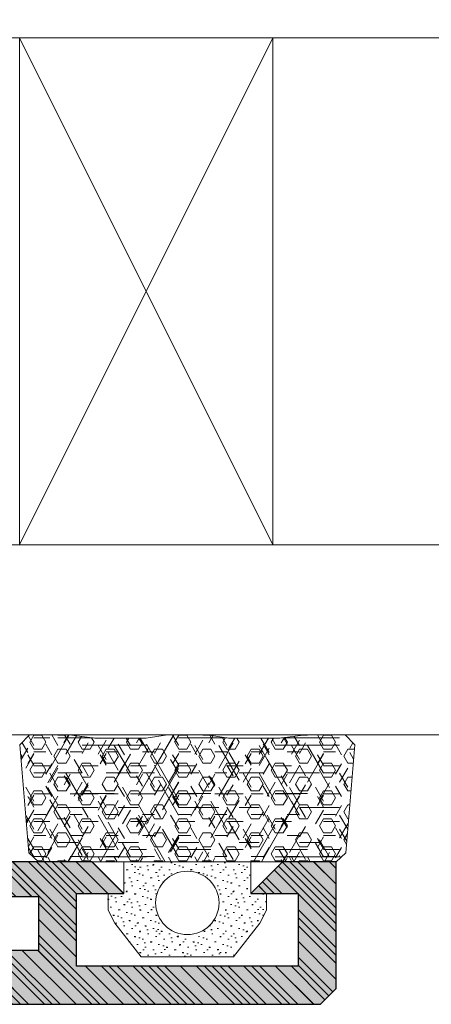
# Model space of a CAD drawing. Header units: inches. Extents: x 34737 to 291769, y 4926 to 74566.
# Tile 113 of 256: x 253228 to 253238, y 31089 to 31112. Entities that reach past the tile are written whole.
import ezdxf

# ---------------------------------------------------------------- set-up
doc = ezdxf.new("R2010")
doc.units = ezdxf.units.IN
doc.header["$LTSCALE"] = 300
for name, color, linetype, lineweight in [('_MB_inne_0.15', 251, 'Continuous', 15), ('_MB_kreskowanie_profile_0.09', 7, 'Continuous', 9), ('_MB_kreskowanie_profile_0.09 @ 1', 7, 'Continuous', 9), ('_MB_kreskowanie_profile_0.09 @ 1.5', 7, 'Continuous', 9), ('_MB_kreskowanie_profile_0.09 @ 10', 7, 'Continuous', 9), ('_MB_kreskowanie_profile_0.09 @ 100', 7, 'Continuous', 9), ('_MB_kreskowanie_profile_0.09 @ 2', 7, 'Continuous', 9), ('_MB_kreskowanie_profile_0.09 @ 2.5', 7, 'Continuous', 9), ('_MB_kreskowanie_profile_0.09 @ 20', 7, 'Continuous', 9), ('_MB_kreskowanie_profile_0.09 @ 25', 7, 'Continuous', 9), ('_MB_kreskowanie_profile_0.09 @ 4', 7, 'Continuous', 9), ('_MB_kreskowanie_profile_0.09 @ 5', 7, 'Continuous', 9), ('_MB_kreskowanie_profile_0.09 @ 50', 7, 'Continuous', 9), ('_MB_kreskowanie_profile_0.09 @ 8', 7, 'Continuous', 9), ('_MB_kreskowanie_uszczelki_0.09', 252, 'Continuous', 9), ('_MB_kreskowanie_uszczelki_0.09 @ 1', 252, 'Continuous', 9), ('_MB_kreskowanie_uszczelki_0.09 @ 1.5', 252, 'Continuous', 9), ('_MB_kreskowanie_uszczelki_0.09 @ 10', 252, 'Continuous', 9), ('_MB_kreskowanie_uszczelki_0.09 @ 100', 252, 'Continuous', 9), ('_MB_kreskowanie_uszczelki_0.09 @ 2', 252, 'Continuous', 9), ('_MB_kreskowanie_uszczelki_0.09 @ 2.5', 252, 'Continuous', 9), ('_MB_kreskowanie_uszczelki_0.09 @ 20', 252, 'Continuous', 9), ('_MB_kreskowanie_uszczelki_0.09 @ 25', 252, 'Continuous', 9), ('_MB_kreskowanie_uszczelki_0.09 @ 4', 252, 'Continuous', 9), ('_MB_kreskowanie_uszczelki_0.09 @ 5', 252, 'Continuous', 9), ('_MB_kreskowanie_uszczelki_0.09 @ 50', 252, 'Continuous', 9), ('_MB_kreskowanie_uszczelki_0.09 @ 8', 252, 'Continuous', 9), ('_MB_profile_0.25', 7, 'Continuous', 25), ('_MB_solid', 7, 'Continuous', 0), ('_MB_szklo_0.15', 142, 'Continuous', 15), ('_MB_uszczelki_0.15', 140, 'Continuous', 15)]:
    doc.layers.add(name, color=color, linetype=linetype, lineweight=lineweight)

# ---------------------------------------------------------------- blocks, each defined once
blk = doc.blocks.new('*U2315')
at = {"layer": '_MB_kreskowanie_profile_0.09 @ 1'}
h = blk.add_hatch(dxfattribs=at)
h.set_pattern_fill('JIS_WOOD', color=256, scale=0.5)
h.paths.add_polyline_path([(-1.982, 0), (-2.232, 0.433), (-1.207, 2.207), (-1.373, 2.884), (-3.525, 3.797), (-3.9, 3.493), (-3.9, -1.4), (-3.4, -1.799), (-3.4, -9.3), (-4.9, -9.3), (-4.9, -10.4), (-3.4, -10.4), (-3.4, -10.7), (-3.84, -11.1), (-3.9, -11.2), (-3.9, -11.3), (-3.84, -11.4), (-3.4, -11.8), (-3.4, -12.1), (-21.5, -12.1), (-21.5, -10.4), (-20.5, -10.4), (-20.5, -9.3), (-23.2, -9.3), (-24.2, -10.3), (-22.7, -10.3), (-22.7, -12.6), (-29.7, -12.6), (-29.7, -10.3), (-28.2, -10.3), (-29.2, -9.3), (-30.9, -9.3), (-30.9, -13.3), (-30.4, -13.8), (2.35, -13.8), (2.6, -13.55), (2.6, -13.029), (2.372, -12.78), (1.328, -12.689), (1.1, -12.44), (1.1, -9.1), (1.6, -8.6), (9.85, -8.6), (10.1, -8.35), (10.1, -7.829), (9.872, -7.58), (8.828, -7.489), (8.6, -7.24), (8.6, -4.499), (8.4, -4.299), (8.6, -4.099), (8.6, -1.703), (8.828, -1.454), (10.372, -1.319), (10.6, -1.07), (10.6, -0.549), (10.372, -0.3), (9.6, -0.004), (9.6, 3.493), (9.225, 3.797), (7.073, 2.884), (6.907, 2.207), (7.932, 0.433), (7.682, 0), (3.718, 0), (3.468, 0.433), (4.412, 2.066), (4.161, 2.5), (1.539, 2.5), (1.288, 2.066), (2.232, 0.433), (1.982, 0)])
h.paths.add_polyline_path([(7.2, -1.6), (7.2, -7.3), (1, -7.3), (-0.2, -8.5), (-0.2, -11.7), (-0.7, -12.2), (-1.8, -12.2), (-2.1, -11.9), (-2.1, -1.6)], flags=16)
at = {"layer": '_MB_kreskowanie_profile_0.09 @ 1.5'}
h = blk.add_hatch(dxfattribs=at)
h.set_pattern_fill('JIS_WOOD', color=256, scale=0.5)
h.set_pattern_definition([(45, (0, 0), (-0.375, 0.375), [])])
h.paths.add_polyline_path([(-1.982, 0), (-2.232, 0.433), (-1.207, 2.207), (-1.373, 2.884), (-3.525, 3.797), (-3.9, 3.493), (-3.9, -1.4), (-3.4, -1.799), (-3.4, -9.3), (-4.9, -9.3), (-4.9, -10.4), (-3.4, -10.4), (-3.4, -10.7), (-3.84, -11.1), (-3.9, -11.2), (-3.9, -11.3), (-3.84, -11.4), (-3.4, -11.8), (-3.4, -12.1), (-21.5, -12.1), (-21.5, -10.4), (-20.5, -10.4), (-20.5, -9.3), (-23.2, -9.3), (-24.2, -10.3), (-22.7, -10.3), (-22.7, -12.6), (-29.7, -12.6), (-29.7, -10.3), (-28.2, -10.3), (-29.2, -9.3), (-30.9, -9.3), (-30.9, -13.3), (-30.4, -13.8), (2.35, -13.8), (2.6, -13.55), (2.6, -13.029), (2.372, -12.78), (1.328, -12.689), (1.1, -12.44), (1.1, -9.1), (1.6, -8.6), (9.85, -8.6), (10.1, -8.35), (10.1, -7.829), (9.872, -7.58), (8.828, -7.489), (8.6, -7.24), (8.6, -4.499), (8.4, -4.299), (8.6, -4.099), (8.6, -1.703), (8.828, -1.454), (10.372, -1.319), (10.6, -1.07), (10.6, -0.549), (10.372, -0.3), (9.6, -0.004), (9.6, 3.493), (9.225, 3.797), (7.073, 2.884), (6.907, 2.207), (7.932, 0.433), (7.682, 0), (3.718, 0), (3.468, 0.433), (4.412, 2.066), (4.161, 2.5), (1.539, 2.5), (1.288, 2.066), (2.232, 0.433), (1.982, 0)])
h.paths.add_polyline_path([(7.2, -1.6), (7.2, -7.3), (1, -7.3), (-0.2, -8.5), (-0.2, -11.7), (-0.7, -12.2), (-1.8, -12.2), (-2.1, -11.9), (-2.1, -1.6)], flags=16)
at = {"layer": '_MB_kreskowanie_profile_0.09 @ 10'}
h = blk.add_hatch(dxfattribs=at)
h.set_pattern_fill('JIS_WOOD', color=256, scale=0.5)
h.set_pattern_definition([(45, (0, 0), (-2.5, 2.5), [])])
h.paths.add_polyline_path([(-1.982, 0), (-2.232, 0.433), (-1.207, 2.207), (-1.373, 2.884), (-3.525, 3.797), (-3.9, 3.493), (-3.9, -1.4), (-3.4, -1.799), (-3.4, -9.3), (-4.9, -9.3), (-4.9, -10.4), (-3.4, -10.4), (-3.4, -10.7), (-3.84, -11.1), (-3.9, -11.2), (-3.9, -11.3), (-3.84, -11.4), (-3.4, -11.8), (-3.4, -12.1), (-21.5, -12.1), (-21.5, -10.4), (-20.5, -10.4), (-20.5, -9.3), (-23.2, -9.3), (-24.2, -10.3), (-22.7, -10.3), (-22.7, -12.6), (-29.7, -12.6), (-29.7, -10.3), (-28.2, -10.3), (-29.2, -9.3), (-30.9, -9.3), (-30.9, -13.3), (-30.4, -13.8), (2.35, -13.8), (2.6, -13.55), (2.6, -13.029), (2.372, -12.78), (1.328, -12.689), (1.1, -12.44), (1.1, -9.1), (1.6, -8.6), (9.85, -8.6), (10.1, -8.35), (10.1, -7.829), (9.872, -7.58), (8.828, -7.489), (8.6, -7.24), (8.6, -4.499), (8.4, -4.299), (8.6, -4.099), (8.6, -1.703), (8.828, -1.454), (10.372, -1.319), (10.6, -1.07), (10.6, -0.549), (10.372, -0.3), (9.6, -0.004), (9.6, 3.493), (9.225, 3.797), (7.073, 2.884), (6.907, 2.207), (7.932, 0.433), (7.682, 0), (3.718, 0), (3.468, 0.433), (4.412, 2.066), (4.161, 2.5), (1.539, 2.5), (1.288, 2.066), (2.232, 0.433), (1.982, 0)])
h.paths.add_polyline_path([(7.2, -1.6), (7.2, -7.3), (1, -7.3), (-0.2, -8.5), (-0.2, -11.7), (-0.7, -12.2), (-1.8, -12.2), (-2.1, -11.9), (-2.1, -1.6)], flags=16)
at = {"layer": '_MB_kreskowanie_profile_0.09 @ 100'}
h = blk.add_hatch(dxfattribs=at)
h.set_pattern_fill('JIS_WOOD', color=256, scale=0.5)
h.set_pattern_definition([(45, (0, 0), (-25, 25), [])])
h.paths.add_polyline_path([(-1.982, 0), (-2.232, 0.433), (-1.207, 2.207), (-1.373, 2.884), (-3.525, 3.797), (-3.9, 3.493), (-3.9, -1.4), (-3.4, -1.799), (-3.4, -9.3), (-4.9, -9.3), (-4.9, -10.4), (-3.4, -10.4), (-3.4, -10.7), (-3.84, -11.1), (-3.9, -11.2), (-3.9, -11.3), (-3.84, -11.4), (-3.4, -11.8), (-3.4, -12.1), (-21.5, -12.1), (-21.5, -10.4), (-20.5, -10.4), (-20.5, -9.3), (-23.2, -9.3), (-24.2, -10.3), (-22.7, -10.3), (-22.7, -12.6), (-29.7, -12.6), (-29.7, -10.3), (-28.2, -10.3), (-29.2, -9.3), (-30.9, -9.3), (-30.9, -13.3), (-30.4, -13.8), (2.35, -13.8), (2.6, -13.55), (2.6, -13.029), (2.372, -12.78), (1.328, -12.689), (1.1, -12.44), (1.1, -9.1), (1.6, -8.6), (9.85, -8.6), (10.1, -8.35), (10.1, -7.829), (9.872, -7.58), (8.828, -7.489), (8.6, -7.24), (8.6, -4.499), (8.4, -4.299), (8.6, -4.099), (8.6, -1.703), (8.828, -1.454), (10.372, -1.319), (10.6, -1.07), (10.6, -0.549), (10.372, -0.3), (9.6, -0.004), (9.6, 3.493), (9.225, 3.797), (7.073, 2.884), (6.907, 2.207), (7.932, 0.433), (7.682, 0), (3.718, 0), (3.468, 0.433), (4.412, 2.066), (4.161, 2.5), (1.539, 2.5), (1.288, 2.066), (2.232, 0.433), (1.982, 0)])
h.paths.add_polyline_path([(7.2, -1.6), (7.2, -7.3), (1, -7.3), (-0.2, -8.5), (-0.2, -11.7), (-0.7, -12.2), (-1.8, -12.2), (-2.1, -11.9), (-2.1, -1.6)], flags=16)
at = {"layer": '_MB_kreskowanie_profile_0.09 @ 2'}
h = blk.add_hatch(dxfattribs=at)
h.set_pattern_fill('JIS_WOOD', color=256, scale=0.5)
h.set_pattern_definition([(45, (0, 0), (-0.5, 0.5), [])])
h.paths.add_polyline_path([(-1.982, 0), (-2.232, 0.433), (-1.207, 2.207), (-1.373, 2.884), (-3.525, 3.797), (-3.9, 3.493), (-3.9, -1.4), (-3.4, -1.799), (-3.4, -9.3), (-4.9, -9.3), (-4.9, -10.4), (-3.4, -10.4), (-3.4, -10.7), (-3.84, -11.1), (-3.9, -11.2), (-3.9, -11.3), (-3.84, -11.4), (-3.4, -11.8), (-3.4, -12.1), (-21.5, -12.1), (-21.5, -10.4), (-20.5, -10.4), (-20.5, -9.3), (-23.2, -9.3), (-24.2, -10.3), (-22.7, -10.3), (-22.7, -12.6), (-29.7, -12.6), (-29.7, -10.3), (-28.2, -10.3), (-29.2, -9.3), (-30.9, -9.3), (-30.9, -13.3), (-30.4, -13.8), (2.35, -13.8), (2.6, -13.55), (2.6, -13.029), (2.372, -12.78), (1.328, -12.689), (1.1, -12.44), (1.1, -9.1), (1.6, -8.6), (9.85, -8.6), (10.1, -8.35), (10.1, -7.829), (9.872, -7.58), (8.828, -7.489), (8.6, -7.24), (8.6, -4.499), (8.4, -4.299), (8.6, -4.099), (8.6, -1.703), (8.828, -1.454), (10.372, -1.319), (10.6, -1.07), (10.6, -0.549), (10.372, -0.3), (9.6, -0.004), (9.6, 3.493), (9.225, 3.797), (7.073, 2.884), (6.907, 2.207), (7.932, 0.433), (7.682, 0), (3.718, 0), (3.468, 0.433), (4.412, 2.066), (4.161, 2.5), (1.539, 2.5), (1.288, 2.066), (2.232, 0.433), (1.982, 0)])
h.paths.add_polyline_path([(7.2, -1.6), (7.2, -7.3), (1, -7.3), (-0.2, -8.5), (-0.2, -11.7), (-0.7, -12.2), (-1.8, -12.2), (-2.1, -11.9), (-2.1, -1.6)], flags=16)
at = {"layer": '_MB_kreskowanie_profile_0.09 @ 2.5'}
h = blk.add_hatch(dxfattribs=at)
h.set_pattern_fill('JIS_WOOD', color=256, scale=0.5)
h.set_pattern_definition([(45, (0, 0), (-0.625, 0.625), [])])
h.paths.add_polyline_path([(-1.982, 0), (-2.232, 0.433), (-1.207, 2.207), (-1.373, 2.884), (-3.525, 3.797), (-3.9, 3.493), (-3.9, -1.4), (-3.4, -1.799), (-3.4, -9.3), (-4.9, -9.3), (-4.9, -10.4), (-3.4, -10.4), (-3.4, -10.7), (-3.84, -11.1), (-3.9, -11.2), (-3.9, -11.3), (-3.84, -11.4), (-3.4, -11.8), (-3.4, -12.1), (-21.5, -12.1), (-21.5, -10.4), (-20.5, -10.4), (-20.5, -9.3), (-23.2, -9.3), (-24.2, -10.3), (-22.7, -10.3), (-22.7, -12.6), (-29.7, -12.6), (-29.7, -10.3), (-28.2, -10.3), (-29.2, -9.3), (-30.9, -9.3), (-30.9, -13.3), (-30.4, -13.8), (2.35, -13.8), (2.6, -13.55), (2.6, -13.029), (2.372, -12.78), (1.328, -12.689), (1.1, -12.44), (1.1, -9.1), (1.6, -8.6), (9.85, -8.6), (10.1, -8.35), (10.1, -7.829), (9.872, -7.58), (8.828, -7.489), (8.6, -7.24), (8.6, -4.499), (8.4, -4.299), (8.6, -4.099), (8.6, -1.703), (8.828, -1.454), (10.372, -1.319), (10.6, -1.07), (10.6, -0.549), (10.372, -0.3), (9.6, -0.004), (9.6, 3.493), (9.225, 3.797), (7.073, 2.884), (6.907, 2.207), (7.932, 0.433), (7.682, 0), (3.718, 0), (3.468, 0.433), (4.412, 2.066), (4.161, 2.5), (1.539, 2.5), (1.288, 2.066), (2.232, 0.433), (1.982, 0)])
h.paths.add_polyline_path([(7.2, -1.6), (7.2, -7.3), (1, -7.3), (-0.2, -8.5), (-0.2, -11.7), (-0.7, -12.2), (-1.8, -12.2), (-2.1, -11.9), (-2.1, -1.6)], flags=16)
at = {"layer": '_MB_kreskowanie_profile_0.09 @ 20'}
h = blk.add_hatch(dxfattribs=at)
h.set_pattern_fill('JIS_WOOD', color=256, scale=0.5)
h.set_pattern_definition([(45, (0, 0), (-5, 5), [])])
h.paths.add_polyline_path([(-1.982, 0), (-2.232, 0.433), (-1.207, 2.207), (-1.373, 2.884), (-3.525, 3.797), (-3.9, 3.493), (-3.9, -1.4), (-3.4, -1.799), (-3.4, -9.3), (-4.9, -9.3), (-4.9, -10.4), (-3.4, -10.4), (-3.4, -10.7), (-3.84, -11.1), (-3.9, -11.2), (-3.9, -11.3), (-3.84, -11.4), (-3.4, -11.8), (-3.4, -12.1), (-21.5, -12.1), (-21.5, -10.4), (-20.5, -10.4), (-20.5, -9.3), (-23.2, -9.3), (-24.2, -10.3), (-22.7, -10.3), (-22.7, -12.6), (-29.7, -12.6), (-29.7, -10.3), (-28.2, -10.3), (-29.2, -9.3), (-30.9, -9.3), (-30.9, -13.3), (-30.4, -13.8), (2.35, -13.8), (2.6, -13.55), (2.6, -13.029), (2.372, -12.78), (1.328, -12.689), (1.1, -12.44), (1.1, -9.1), (1.6, -8.6), (9.85, -8.6), (10.1, -8.35), (10.1, -7.829), (9.872, -7.58), (8.828, -7.489), (8.6, -7.24), (8.6, -4.499), (8.4, -4.299), (8.6, -4.099), (8.6, -1.703), (8.828, -1.454), (10.372, -1.319), (10.6, -1.07), (10.6, -0.549), (10.372, -0.3), (9.6, -0.004), (9.6, 3.493), (9.225, 3.797), (7.073, 2.884), (6.907, 2.207), (7.932, 0.433), (7.682, 0), (3.718, 0), (3.468, 0.433), (4.412, 2.066), (4.161, 2.5), (1.539, 2.5), (1.288, 2.066), (2.232, 0.433), (1.982, 0)])
h.paths.add_polyline_path([(7.2, -1.6), (7.2, -7.3), (1, -7.3), (-0.2, -8.5), (-0.2, -11.7), (-0.7, -12.2), (-1.8, -12.2), (-2.1, -11.9), (-2.1, -1.6)], flags=16)
at = {"layer": '_MB_kreskowanie_profile_0.09 @ 25'}
h = blk.add_hatch(dxfattribs=at)
h.set_pattern_fill('JIS_WOOD', color=256, scale=0.5)
h.set_pattern_definition([(45, (0, 0), (-6.25, 6.25), [])])
h.paths.add_polyline_path([(-1.982, 0), (-2.232, 0.433), (-1.207, 2.207), (-1.373, 2.884), (-3.525, 3.797), (-3.9, 3.493), (-3.9, -1.4), (-3.4, -1.799), (-3.4, -9.3), (-4.9, -9.3), (-4.9, -10.4), (-3.4, -10.4), (-3.4, -10.7), (-3.84, -11.1), (-3.9, -11.2), (-3.9, -11.3), (-3.84, -11.4), (-3.4, -11.8), (-3.4, -12.1), (-21.5, -12.1), (-21.5, -10.4), (-20.5, -10.4), (-20.5, -9.3), (-23.2, -9.3), (-24.2, -10.3), (-22.7, -10.3), (-22.7, -12.6), (-29.7, -12.6), (-29.7, -10.3), (-28.2, -10.3), (-29.2, -9.3), (-30.9, -9.3), (-30.9, -13.3), (-30.4, -13.8), (2.35, -13.8), (2.6, -13.55), (2.6, -13.029), (2.372, -12.78), (1.328, -12.689), (1.1, -12.44), (1.1, -9.1), (1.6, -8.6), (9.85, -8.6), (10.1, -8.35), (10.1, -7.829), (9.872, -7.58), (8.828, -7.489), (8.6, -7.24), (8.6, -4.499), (8.4, -4.299), (8.6, -4.099), (8.6, -1.703), (8.828, -1.454), (10.372, -1.319), (10.6, -1.07), (10.6, -0.549), (10.372, -0.3), (9.6, -0.004), (9.6, 3.493), (9.225, 3.797), (7.073, 2.884), (6.907, 2.207), (7.932, 0.433), (7.682, 0), (3.718, 0), (3.468, 0.433), (4.412, 2.066), (4.161, 2.5), (1.539, 2.5), (1.288, 2.066), (2.232, 0.433), (1.982, 0)])
h.paths.add_polyline_path([(7.2, -1.6), (7.2, -7.3), (1, -7.3), (-0.2, -8.5), (-0.2, -11.7), (-0.7, -12.2), (-1.8, -12.2), (-2.1, -11.9), (-2.1, -1.6)], flags=16)
at = {"layer": '_MB_kreskowanie_profile_0.09 @ 4'}
h = blk.add_hatch(dxfattribs=at)
h.set_pattern_fill('JIS_WOOD', color=256, scale=0.5)
h.set_pattern_definition([(45, (0, 0), (-1, 1), [])])
h.paths.add_polyline_path([(-1.982, 0), (-2.232, 0.433), (-1.207, 2.207), (-1.373, 2.884), (-3.525, 3.797), (-3.9, 3.493), (-3.9, -1.4), (-3.4, -1.799), (-3.4, -9.3), (-4.9, -9.3), (-4.9, -10.4), (-3.4, -10.4), (-3.4, -10.7), (-3.84, -11.1), (-3.9, -11.2), (-3.9, -11.3), (-3.84, -11.4), (-3.4, -11.8), (-3.4, -12.1), (-21.5, -12.1), (-21.5, -10.4), (-20.5, -10.4), (-20.5, -9.3), (-23.2, -9.3), (-24.2, -10.3), (-22.7, -10.3), (-22.7, -12.6), (-29.7, -12.6), (-29.7, -10.3), (-28.2, -10.3), (-29.2, -9.3), (-30.9, -9.3), (-30.9, -13.3), (-30.4, -13.8), (2.35, -13.8), (2.6, -13.55), (2.6, -13.029), (2.372, -12.78), (1.328, -12.689), (1.1, -12.44), (1.1, -9.1), (1.6, -8.6), (9.85, -8.6), (10.1, -8.35), (10.1, -7.829), (9.872, -7.58), (8.828, -7.489), (8.6, -7.24), (8.6, -4.499), (8.4, -4.299), (8.6, -4.099), (8.6, -1.703), (8.828, -1.454), (10.372, -1.319), (10.6, -1.07), (10.6, -0.549), (10.372, -0.3), (9.6, -0.004), (9.6, 3.493), (9.225, 3.797), (7.073, 2.884), (6.907, 2.207), (7.932, 0.433), (7.682, 0), (3.718, 0), (3.468, 0.433), (4.412, 2.066), (4.161, 2.5), (1.539, 2.5), (1.288, 2.066), (2.232, 0.433), (1.982, 0)])
h.paths.add_polyline_path([(7.2, -1.6), (7.2, -7.3), (1, -7.3), (-0.2, -8.5), (-0.2, -11.7), (-0.7, -12.2), (-1.8, -12.2), (-2.1, -11.9), (-2.1, -1.6)], flags=16)
at = {"layer": '_MB_kreskowanie_profile_0.09 @ 5'}
h = blk.add_hatch(dxfattribs=at)
h.set_pattern_fill('JIS_WOOD', color=256, scale=0.5)
h.set_pattern_definition([(45, (0, 0), (-1.25, 1.25), [])])
h.paths.add_polyline_path([(-1.982, 0), (-2.232, 0.433), (-1.207, 2.207), (-1.373, 2.884), (-3.525, 3.797), (-3.9, 3.493), (-3.9, -1.4), (-3.4, -1.799), (-3.4, -9.3), (-4.9, -9.3), (-4.9, -10.4), (-3.4, -10.4), (-3.4, -10.7), (-3.84, -11.1), (-3.9, -11.2), (-3.9, -11.3), (-3.84, -11.4), (-3.4, -11.8), (-3.4, -12.1), (-21.5, -12.1), (-21.5, -10.4), (-20.5, -10.4), (-20.5, -9.3), (-23.2, -9.3), (-24.2, -10.3), (-22.7, -10.3), (-22.7, -12.6), (-29.7, -12.6), (-29.7, -10.3), (-28.2, -10.3), (-29.2, -9.3), (-30.9, -9.3), (-30.9, -13.3), (-30.4, -13.8), (2.35, -13.8), (2.6, -13.55), (2.6, -13.029), (2.372, -12.78), (1.328, -12.689), (1.1, -12.44), (1.1, -9.1), (1.6, -8.6), (9.85, -8.6), (10.1, -8.35), (10.1, -7.829), (9.872, -7.58), (8.828, -7.489), (8.6, -7.24), (8.6, -4.499), (8.4, -4.299), (8.6, -4.099), (8.6, -1.703), (8.828, -1.454), (10.372, -1.319), (10.6, -1.07), (10.6, -0.549), (10.372, -0.3), (9.6, -0.004), (9.6, 3.493), (9.225, 3.797), (7.073, 2.884), (6.907, 2.207), (7.932, 0.433), (7.682, 0), (3.718, 0), (3.468, 0.433), (4.412, 2.066), (4.161, 2.5), (1.539, 2.5), (1.288, 2.066), (2.232, 0.433), (1.982, 0)])
h.paths.add_polyline_path([(7.2, -1.6), (7.2, -7.3), (1, -7.3), (-0.2, -8.5), (-0.2, -11.7), (-0.7, -12.2), (-1.8, -12.2), (-2.1, -11.9), (-2.1, -1.6)], flags=16)
at = {"layer": '_MB_kreskowanie_profile_0.09 @ 50'}
h = blk.add_hatch(dxfattribs=at)
h.set_pattern_fill('JIS_WOOD', color=256, scale=0.5)
h.set_pattern_definition([(45, (0, 0), (-12.5, 12.5), [])])
h.paths.add_polyline_path([(-1.982, 0), (-2.232, 0.433), (-1.207, 2.207), (-1.373, 2.884), (-3.525, 3.797), (-3.9, 3.493), (-3.9, -1.4), (-3.4, -1.799), (-3.4, -9.3), (-4.9, -9.3), (-4.9, -10.4), (-3.4, -10.4), (-3.4, -10.7), (-3.84, -11.1), (-3.9, -11.2), (-3.9, -11.3), (-3.84, -11.4), (-3.4, -11.8), (-3.4, -12.1), (-21.5, -12.1), (-21.5, -10.4), (-20.5, -10.4), (-20.5, -9.3), (-23.2, -9.3), (-24.2, -10.3), (-22.7, -10.3), (-22.7, -12.6), (-29.7, -12.6), (-29.7, -10.3), (-28.2, -10.3), (-29.2, -9.3), (-30.9, -9.3), (-30.9, -13.3), (-30.4, -13.8), (2.35, -13.8), (2.6, -13.55), (2.6, -13.029), (2.372, -12.78), (1.328, -12.689), (1.1, -12.44), (1.1, -9.1), (1.6, -8.6), (9.85, -8.6), (10.1, -8.35), (10.1, -7.829), (9.872, -7.58), (8.828, -7.489), (8.6, -7.24), (8.6, -4.499), (8.4, -4.299), (8.6, -4.099), (8.6, -1.703), (8.828, -1.454), (10.372, -1.319), (10.6, -1.07), (10.6, -0.549), (10.372, -0.3), (9.6, -0.004), (9.6, 3.493), (9.225, 3.797), (7.073, 2.884), (6.907, 2.207), (7.932, 0.433), (7.682, 0), (3.718, 0), (3.468, 0.433), (4.412, 2.066), (4.161, 2.5), (1.539, 2.5), (1.288, 2.066), (2.232, 0.433), (1.982, 0)])
h.paths.add_polyline_path([(7.2, -1.6), (7.2, -7.3), (1, -7.3), (-0.2, -8.5), (-0.2, -11.7), (-0.7, -12.2), (-1.8, -12.2), (-2.1, -11.9), (-2.1, -1.6)], flags=16)
at = {"layer": '_MB_kreskowanie_profile_0.09 @ 8'}
h = blk.add_hatch(dxfattribs=at)
h.set_pattern_fill('JIS_WOOD', color=256, scale=0.5)
h.set_pattern_definition([(45, (0, 0), (-2, 2), [])])
h.paths.add_polyline_path([(-1.982, 0), (-2.232, 0.433), (-1.207, 2.207), (-1.373, 2.884), (-3.525, 3.797), (-3.9, 3.493), (-3.9, -1.4), (-3.4, -1.799), (-3.4, -9.3), (-4.9, -9.3), (-4.9, -10.4), (-3.4, -10.4), (-3.4, -10.7), (-3.84, -11.1), (-3.9, -11.2), (-3.9, -11.3), (-3.84, -11.4), (-3.4, -11.8), (-3.4, -12.1), (-21.5, -12.1), (-21.5, -10.4), (-20.5, -10.4), (-20.5, -9.3), (-23.2, -9.3), (-24.2, -10.3), (-22.7, -10.3), (-22.7, -12.6), (-29.7, -12.6), (-29.7, -10.3), (-28.2, -10.3), (-29.2, -9.3), (-30.9, -9.3), (-30.9, -13.3), (-30.4, -13.8), (2.35, -13.8), (2.6, -13.55), (2.6, -13.029), (2.372, -12.78), (1.328, -12.689), (1.1, -12.44), (1.1, -9.1), (1.6, -8.6), (9.85, -8.6), (10.1, -8.35), (10.1, -7.829), (9.872, -7.58), (8.828, -7.489), (8.6, -7.24), (8.6, -4.499), (8.4, -4.299), (8.6, -4.099), (8.6, -1.703), (8.828, -1.454), (10.372, -1.319), (10.6, -1.07), (10.6, -0.549), (10.372, -0.3), (9.6, -0.004), (9.6, 3.493), (9.225, 3.797), (7.073, 2.884), (6.907, 2.207), (7.932, 0.433), (7.682, 0), (3.718, 0), (3.468, 0.433), (4.412, 2.066), (4.161, 2.5), (1.539, 2.5), (1.288, 2.066), (2.232, 0.433), (1.982, 0)])
h.paths.add_polyline_path([(7.2, -1.6), (7.2, -7.3), (1, -7.3), (-0.2, -8.5), (-0.2, -11.7), (-0.7, -12.2), (-1.8, -12.2), (-2.1, -11.9), (-2.1, -1.6)], flags=16)
blk = doc.blocks.new('-K431610X')
at = {"layer": '_MB_solid'}
h = blk.add_hatch(color=256, dxfattribs=at)
h.dxf.hatch_style = 1
h.paths.add_polyline_path([(-3.9, -1.4), (-3.4, -1.799), (-3.4, -9.3), (-4.9, -9.3), (-4.9, -10.4), (-3.4, -10.4), (-3.4, -10.7), (-3.84, -11.1), (-3.9, -11.2), (-3.9, -11.3), (-3.84, -11.4), (-3.4, -11.8), (-3.4, -12.1), (-21.5, -12.1), (-21.5, -10.4), (-20.5, -10.4), (-20.5, -9.3), (-23.2, -9.3), (-24.2, -10.3), (-22.7, -10.3), (-22.7, -12.6), (-29.7, -12.6), (-29.7, -10.3), (-28.2, -10.3), (-29.2, -9.3), (-30.9, -9.3), (-30.9, -13.3), (-30.4, -13.8), (2.35, -13.8), (2.6, -13.55), (2.6, -13.029), (2.372, -12.78), (1.328, -12.689), (1.1, -12.44), (1.1, -9.1), (1.6, -8.6), (9.85, -8.6), (10.1, -8.35), (10.1, -7.829), (9.872, -7.58), (8.828, -7.489), (8.6, -7.24), (8.6, -4.499), (8.4, -4.299), (8.6, -4.099), (8.6, -1.703), (8.828, -1.454), (10.372, -1.319), (10.6, -1.07), (10.6, -0.549), (10.372, -0.3), (9.6, -0.004), (9.6, 3.493), (9.225, 3.797), (7.073, 2.884), (6.907, 2.207), (7.932, 0.433), (7.682, 0), (3.718, 0), (3.468, 0.433), (4.412, 2.066), (4.161, 2.5), (1.539, 2.5), (1.288, 2.066), (2.232, 0.433), (1.982, 0), (-1.982, 0), (-2.232, 0.433), (-1.207, 2.207), (-1.373, 2.884), (-3.525, 3.797), (-3.9, 3.493)])
h.paths.add_polyline_path([(-2.1, -1.6), (7.2, -1.6), (7.2, -7.3), (1, -7.3), (-0.2, -8.5), (-0.2, -11.7), (-0.7, -12.2), (-1.8, -12.2), (-2.1, -11.9)], flags=16)
at = {"layer": '_MB_profile_0.25'}
for points in [[(2.35, -13.8), (-30.4, -13.8), (-30.9, -13.3), (-30.9, -9.3), (-29.2, -9.3), (-28.2, -10.3), (-29.7, -10.3), (-29.7, -12.6), (-22.7, -12.6), (-22.7, -10.3), (-24.2, -10.3), (-23.2, -9.3), (-20.5, -9.3)], [(-20.5, -10.4), (-21.5, -10.4), (-21.5, -12.1), (-3.4, -12.1)]]:
    blk.add_lwpolyline(points, dxfattribs=at)
at = {"layer": '_MB_kreskowanie_profile_0.09', "color": 4, "linetype": 'Continuous'}
blk.add_blockref('*U2315', (0, 0), dxfattribs=at)
blk = doc.blocks.new('-K528701X')
at = {"color": 1, "rotation": 270}
blk.add_blockref('-K431610X', (-63.2, 32.6), dxfattribs=at)
blk = doc.blocks.new('*U2286')
at = {"layer": '_MB_kreskowanie_uszczelki_0.09 @ 1'}
h = blk.add_hatch(dxfattribs=at)
h.set_pattern_fill('DOTS', color=256, scale=0.15, angle=315, style=0)
h.paths.add_polyline_path([(-2.041, 2), (-4.959, 2), (-5.786, 0.939), (-6, 0.53), (-6, 0), (-5.5, 0), (-5.5, -1), (-1.5, -1), (-1.5, 0), (-1, 0), (-1, 0.529), (-1.213, 0.939)])
h.paths.add_polyline_path([(-2.5, 0.3, -1), (-4.5, 0.3, -1)], flags=16)
at = {"layer": '_MB_kreskowanie_uszczelki_0.09 @ 1.5'}
h = blk.add_hatch(dxfattribs=at)
h.set_pattern_fill('DOTS', color=256, scale=0.15, angle=315, style=0)
h.set_pattern_definition([(315, (0, 0), (0.378855, 0.126285), [0, -0.357187])])
h.paths.add_polyline_path([(-2.041, 2), (-4.959, 2), (-5.786, 0.939), (-6, 0.53), (-6, 0), (-5.5, 0), (-5.5, -1), (-1.5, -1), (-1.5, 0), (-1, 0), (-1, 0.529), (-1.213, 0.939)])
h.paths.add_polyline_path([(-2.5, 0.3, -1), (-4.5, 0.3, -1)], flags=16)
at = {"layer": '_MB_kreskowanie_uszczelki_0.09 @ 10'}
h = blk.add_hatch(dxfattribs=at)
h.set_pattern_fill('DOTS', color=256, scale=0.15, angle=315, style=0)
h.set_pattern_definition([(315, (0, 0), (2.5257, 0.8419), [0, -2.38125])])
h.paths.add_polyline_path([(-2.041, 2), (-4.959, 2), (-5.786, 0.939), (-6, 0.53), (-6, 0), (-5.5, 0), (-5.5, -1), (-1.5, -1), (-1.5, 0), (-1, 0), (-1, 0.529), (-1.213, 0.939)])
h.paths.add_polyline_path([(-2.5, 0.3, -1), (-4.5, 0.3, -1)], flags=16)
at = {"layer": '_MB_kreskowanie_uszczelki_0.09 @ 100'}
h = blk.add_hatch(dxfattribs=at)
h.set_pattern_fill('DOTS', color=256, scale=0.15, angle=315, style=0)
h.set_pattern_definition([(315, (0, 0), (25.257, 8.42), [0, -23.812])])
h.paths.add_polyline_path([(-2.041, 2), (-4.959, 2), (-5.786, 0.939), (-6, 0.53), (-6, 0), (-5.5, 0), (-5.5, -1), (-1.5, -1), (-1.5, 0), (-1, 0), (-1, 0.529), (-1.213, 0.939)])
h.paths.add_polyline_path([(-2.5, 0.3, -1), (-4.5, 0.3, -1)], flags=16)
at = {"layer": '_MB_kreskowanie_uszczelki_0.09 @ 2'}
h = blk.add_hatch(dxfattribs=at)
h.set_pattern_fill('DOTS', color=256, scale=0.15, angle=315, style=0)
h.set_pattern_definition([(315, (0, 0), (0.50514, 0.16838), [0, -0.47625])])
h.paths.add_polyline_path([(-2.041, 2), (-4.959, 2), (-5.786, 0.939), (-6, 0.53), (-6, 0), (-5.5, 0), (-5.5, -1), (-1.5, -1), (-1.5, 0), (-1, 0), (-1, 0.529), (-1.213, 0.939)])
h.paths.add_polyline_path([(-2.5, 0.3, -1), (-4.5, 0.3, -1)], flags=16)
at = {"layer": '_MB_kreskowanie_uszczelki_0.09 @ 2.5'}
h = blk.add_hatch(dxfattribs=at)
h.set_pattern_fill('DOTS', color=256, scale=0.15, angle=315, style=0)
h.set_pattern_definition([(315, (0, 0), (0.631424, 0.210475), [0, -0.59531])])
h.paths.add_polyline_path([(-2.041, 2), (-4.959, 2), (-5.786, 0.939), (-6, 0.53), (-6, 0), (-5.5, 0), (-5.5, -1), (-1.5, -1), (-1.5, 0), (-1, 0), (-1, 0.529), (-1.213, 0.939)])
h.paths.add_polyline_path([(-2.5, 0.3, -1), (-4.5, 0.3, -1)], flags=16)
at = {"layer": '_MB_kreskowanie_uszczelki_0.09 @ 20'}
h = blk.add_hatch(dxfattribs=at)
h.set_pattern_fill('DOTS', color=256, scale=0.15, angle=315, style=0)
h.set_pattern_definition([(315, (0, 0), (5.0514, 1.6838), [0, -4.7625])])
h.paths.add_polyline_path([(-2.041, 2), (-4.959, 2), (-5.786, 0.939), (-6, 0.53), (-6, 0), (-5.5, 0), (-5.5, -1), (-1.5, -1), (-1.5, 0), (-1, 0), (-1, 0.529), (-1.213, 0.939)])
h.paths.add_polyline_path([(-2.5, 0.3, -1), (-4.5, 0.3, -1)], flags=16)
at = {"layer": '_MB_kreskowanie_uszczelki_0.09 @ 25'}
h = blk.add_hatch(dxfattribs=at)
h.set_pattern_fill('DOTS', color=256, scale=0.15, angle=315, style=0)
h.set_pattern_definition([(315, (0, 0), (6.314, 2.105), [0, -5.953])])
h.paths.add_polyline_path([(-2.041, 2), (-4.959, 2), (-5.786, 0.939), (-6, 0.53), (-6, 0), (-5.5, 0), (-5.5, -1), (-1.5, -1), (-1.5, 0), (-1, 0), (-1, 0.529), (-1.213, 0.939)])
h.paths.add_polyline_path([(-2.5, 0.3, -1), (-4.5, 0.3, -1)], flags=16)
at = {"layer": '_MB_kreskowanie_uszczelki_0.09 @ 4'}
h = blk.add_hatch(dxfattribs=at)
h.set_pattern_fill('DOTS', color=256, scale=0.15, angle=315, style=0)
h.set_pattern_definition([(315, (0, 0), (1.01028, 0.33676), [0, -0.9525])])
h.paths.add_polyline_path([(-2.041, 2), (-4.959, 2), (-5.786, 0.939), (-6, 0.53), (-6, 0), (-5.5, 0), (-5.5, -1), (-1.5, -1), (-1.5, 0), (-1, 0), (-1, 0.529), (-1.213, 0.939)])
h.paths.add_polyline_path([(-2.5, 0.3, -1), (-4.5, 0.3, -1)], flags=16)
at = {"layer": '_MB_kreskowanie_uszczelki_0.09 @ 5'}
h = blk.add_hatch(dxfattribs=at)
h.set_pattern_fill('DOTS', color=256, scale=0.15, angle=315, style=0)
h.set_pattern_definition([(315, (0, 0), (1.26285, 0.42095), [0, -1.19063])])
h.paths.add_polyline_path([(-2.041, 2), (-4.959, 2), (-5.786, 0.939), (-6, 0.53), (-6, 0), (-5.5, 0), (-5.5, -1), (-1.5, -1), (-1.5, 0), (-1, 0), (-1, 0.529), (-1.213, 0.939)])
h.paths.add_polyline_path([(-2.5, 0.3, -1), (-4.5, 0.3, -1)], flags=16)
at = {"layer": '_MB_kreskowanie_uszczelki_0.09 @ 50'}
h = blk.add_hatch(dxfattribs=at)
h.set_pattern_fill('DOTS', color=256, scale=0.15, angle=315, style=0)
h.set_pattern_definition([(315, (0, 0), (12.628, 4.21), [0, -11.906])])
h.paths.add_polyline_path([(-2.041, 2), (-4.959, 2), (-5.786, 0.939), (-6, 0.53), (-6, 0), (-5.5, 0), (-5.5, -1), (-1.5, -1), (-1.5, 0), (-1, 0), (-1, 0.529), (-1.213, 0.939)])
h.paths.add_polyline_path([(-2.5, 0.3, -1), (-4.5, 0.3, -1)], flags=16)
at = {"layer": '_MB_kreskowanie_uszczelki_0.09 @ 8'}
h = blk.add_hatch(dxfattribs=at)
h.set_pattern_fill('DOTS', color=256, scale=0.15, angle=315, style=0)
h.set_pattern_definition([(315, (0, 0), (2.02056, 0.6735), [0, -1.905])])
h.paths.add_polyline_path([(-2.041, 2), (-4.959, 2), (-5.786, 0.939), (-6, 0.53), (-6, 0), (-5.5, 0), (-5.5, -1), (-1.5, -1), (-1.5, 0), (-1, 0), (-1, 0.529), (-1.213, 0.939)])
h.paths.add_polyline_path([(-2.5, 0.3, -1), (-4.5, 0.3, -1)], flags=16)
blk = doc.blocks.new('*U2287')
at = {"layer": '_MB_kreskowanie_uszczelki_0.09 @ 1'}
h = blk.add_hatch(dxfattribs=at)
h.set_pattern_fill('HEX', color=256, scale=0.08)
h.paths.add_polyline_path([(-8.2, -1), (-8.5, -1.283), (-8.782, -4.683), (-8.482, -5), (-7.23, -5), (-6.421, -4.9), (-4.801, -4.9), (-4.126, -5), (-2.874, -5), (-2.199, -4.9), (-0.579, -4.9), (0.23, -5), (1.482, -5), (1.782, -4.683), (1.5, -1.283), (1.2, -1)])
at = {"layer": '_MB_kreskowanie_uszczelki_0.09 @ 1.5'}
h = blk.add_hatch(dxfattribs=at)
h.set_pattern_fill('HEX', color=256, scale=0.08)
h.set_pattern_definition([(0, (0, 0), (0, 0.65991), [0.381, -0.762]), (120, (0, 0), (-0.5715, -0.329956), [0.381, -0.762]), (60, (0.381, 0), (-0.5715, 0.329956), [0.381, -0.762])])
h.paths.add_polyline_path([(-8.2, -1), (-8.5, -1.283), (-8.782, -4.683), (-8.482, -5), (-7.23, -5), (-6.421, -4.9), (-4.801, -4.9), (-4.126, -5), (-2.874, -5), (-2.199, -4.9), (-0.579, -4.9), (0.23, -5), (1.482, -5), (1.782, -4.683), (1.5, -1.283), (1.2, -1)])
at = {"layer": '_MB_kreskowanie_uszczelki_0.09 @ 10'}
h = blk.add_hatch(dxfattribs=at)
h.set_pattern_fill('HEX', color=256, scale=0.08)
h.set_pattern_definition([(0, (0, 0), (0, 4.3994), [2.54, -5.08]), (120, (0, 0), (-3.81, -2.1997), [2.54, -5.08]), (60, (2.54, 0), (-3.81, 2.1997), [2.54, -5.08])])
h.paths.add_polyline_path([(-8.2, -1), (-8.5, -1.283), (-8.782, -4.683), (-8.482, -5), (-7.23, -5), (-6.421, -4.9), (-4.801, -4.9), (-4.126, -5), (-2.874, -5), (-2.199, -4.9), (-0.579, -4.9), (0.23, -5), (1.482, -5), (1.782, -4.683), (1.5, -1.283), (1.2, -1)])
at = {"layer": '_MB_kreskowanie_uszczelki_0.09 @ 100'}
h = blk.add_hatch(dxfattribs=at)
h.set_pattern_fill('HEX', color=256, scale=0.08)
h.set_pattern_definition([(0, (0, 0), (0, 43.994), [25.4, -50.8]), (120, (0, 0), (-38.1, -21.997), [25.4, -50.8]), (60, (25.4, 0), (-38.1, 21.997), [25.4, -50.8])])
h.paths.add_polyline_path([(-8.2, -1), (-8.5, -1.283), (-8.782, -4.683), (-8.482, -5), (-7.23, -5), (-6.421, -4.9), (-4.801, -4.9), (-4.126, -5), (-2.874, -5), (-2.199, -4.9), (-0.579, -4.9), (0.23, -5), (1.482, -5), (1.782, -4.683), (1.5, -1.283), (1.2, -1)])
at = {"layer": '_MB_kreskowanie_uszczelki_0.09 @ 2'}
h = blk.add_hatch(dxfattribs=at)
h.set_pattern_fill('HEX', color=256, scale=0.08)
h.set_pattern_definition([(0, (0, 0), (0, 0.87988), [0.508, -1.016]), (120, (0, 0), (-0.762, -0.43994), [0.508, -1.016]), (60, (0.508, 0), (-0.762, 0.43994), [0.508, -1.016])])
h.paths.add_polyline_path([(-8.2, -1), (-8.5, -1.283), (-8.782, -4.683), (-8.482, -5), (-7.23, -5), (-6.421, -4.9), (-4.801, -4.9), (-4.126, -5), (-2.874, -5), (-2.199, -4.9), (-0.579, -4.9), (0.23, -5), (1.482, -5), (1.782, -4.683), (1.5, -1.283), (1.2, -1)])
at = {"layer": '_MB_kreskowanie_uszczelki_0.09 @ 2.5'}
h = blk.add_hatch(dxfattribs=at)
h.set_pattern_fill('HEX', color=256, scale=0.08)
h.set_pattern_definition([(0, (0, 0), (0, 1.09985), [0.635, -1.27]), (120, (0, 0), (-0.9525, -0.54993), [0.635, -1.27]), (60, (0.635, 0), (-0.9525, 0.54993), [0.635, -1.27])])
h.paths.add_polyline_path([(-8.2, -1), (-8.5, -1.283), (-8.782, -4.683), (-8.482, -5), (-7.23, -5), (-6.421, -4.9), (-4.801, -4.9), (-4.126, -5), (-2.874, -5), (-2.199, -4.9), (-0.579, -4.9), (0.23, -5), (1.482, -5), (1.782, -4.683), (1.5, -1.283), (1.2, -1)])
at = {"layer": '_MB_kreskowanie_uszczelki_0.09 @ 20'}
h = blk.add_hatch(dxfattribs=at)
h.set_pattern_fill('HEX', color=256, scale=0.08)
h.set_pattern_definition([(0, (0, 0), (0, 8.799), [5.08, -10.16]), (120, (0, 0), (-7.62, -4.3994), [5.08, -10.16]), (60, (5.08, 0), (-7.62, 4.3994), [5.08, -10.16])])
h.paths.add_polyline_path([(-8.2, -1), (-8.5, -1.283), (-8.782, -4.683), (-8.482, -5), (-7.23, -5), (-6.421, -4.9), (-4.801, -4.9), (-4.126, -5), (-2.874, -5), (-2.199, -4.9), (-0.579, -4.9), (0.23, -5), (1.482, -5), (1.782, -4.683), (1.5, -1.283), (1.2, -1)])
at = {"layer": '_MB_kreskowanie_uszczelki_0.09 @ 25'}
h = blk.add_hatch(dxfattribs=at)
h.set_pattern_fill('HEX', color=256, scale=0.08)
h.set_pattern_definition([(0, (0, 0), (0, 10.999), [6.35, -12.7]), (120, (0, 0), (-9.525, -5.499), [6.35, -12.7]), (60, (6.35, 0), (-9.525, 5.499), [6.35, -12.7])])
h.paths.add_polyline_path([(-8.2, -1), (-8.5, -1.283), (-8.782, -4.683), (-8.482, -5), (-7.23, -5), (-6.421, -4.9), (-4.801, -4.9), (-4.126, -5), (-2.874, -5), (-2.199, -4.9), (-0.579, -4.9), (0.23, -5), (1.482, -5), (1.782, -4.683), (1.5, -1.283), (1.2, -1)])
at = {"layer": '_MB_kreskowanie_uszczelki_0.09 @ 4'}
h = blk.add_hatch(dxfattribs=at)
h.set_pattern_fill('HEX', color=256, scale=0.08)
h.set_pattern_definition([(0, (0, 0), (0, 1.75976), [1.016, -2.032]), (120, (0, 0), (-1.524, -0.87988), [1.016, -2.032]), (60, (1.016, 0), (-1.524, 0.87988), [1.016, -2.032])])
h.paths.add_polyline_path([(-8.2, -1), (-8.5, -1.283), (-8.782, -4.683), (-8.482, -5), (-7.23, -5), (-6.421, -4.9), (-4.801, -4.9), (-4.126, -5), (-2.874, -5), (-2.199, -4.9), (-0.579, -4.9), (0.23, -5), (1.482, -5), (1.782, -4.683), (1.5, -1.283), (1.2, -1)])
at = {"layer": '_MB_kreskowanie_uszczelki_0.09 @ 5'}
h = blk.add_hatch(dxfattribs=at)
h.set_pattern_fill('HEX', color=256, scale=0.08)
h.set_pattern_definition([(0, (0, 0), (0, 2.1997), [1.27, -2.54]), (120, (0, 0), (-1.905, -1.09985), [1.27, -2.54]), (60, (1.27, 0), (-1.905, 1.09985), [1.27, -2.54])])
h.paths.add_polyline_path([(-8.2, -1), (-8.5, -1.283), (-8.782, -4.683), (-8.482, -5), (-7.23, -5), (-6.421, -4.9), (-4.801, -4.9), (-4.126, -5), (-2.874, -5), (-2.199, -4.9), (-0.579, -4.9), (0.23, -5), (1.482, -5), (1.782, -4.683), (1.5, -1.283), (1.2, -1)])
at = {"layer": '_MB_kreskowanie_uszczelki_0.09 @ 50'}
h = blk.add_hatch(dxfattribs=at)
h.set_pattern_fill('HEX', color=256, scale=0.08)
h.set_pattern_definition([(0, (0, 0), (0, 21.997), [12.7, -25.4]), (120, (0, 0), (-19.05, -10.999), [12.7, -25.4]), (60, (12.7, 0), (-19.05, 10.999), [12.7, -25.4])])
h.paths.add_polyline_path([(-8.2, -1), (-8.5, -1.283), (-8.782, -4.683), (-8.482, -5), (-7.23, -5), (-6.421, -4.9), (-4.801, -4.9), (-4.126, -5), (-2.874, -5), (-2.199, -4.9), (-0.579, -4.9), (0.23, -5), (1.482, -5), (1.782, -4.683), (1.5, -1.283), (1.2, -1)])
at = {"layer": '_MB_kreskowanie_uszczelki_0.09 @ 8'}
h = blk.add_hatch(dxfattribs=at)
h.set_pattern_fill('HEX', color=256, scale=0.08)
h.set_pattern_definition([(0, (0, 0), (0, 3.5195), [2.032, -4.064]), (120, (0, 0), (-3.048, -1.7598), [2.032, -4.064]), (60, (2.032, 0), (-3.048, 1.7598), [2.032, -4.064])])
h.paths.add_polyline_path([(-8.2, -1), (-8.5, -1.283), (-8.782, -4.683), (-8.482, -5), (-7.23, -5), (-6.421, -4.9), (-4.801, -4.9), (-4.126, -5), (-2.874, -5), (-2.199, -4.9), (-0.579, -4.9), (0.23, -5), (1.482, -5), (1.782, -4.683), (1.5, -1.283), (1.2, -1)])
blk = doc.blocks.new('-120518_4mm')
at = {"layer": '_MB_uszczelki_0.15'}
blk.add_lwpolyline([(-5.5, -1), (-5.5, 0), (-6, 0), (-6, 0.53), (-5.786, 0.939), (-4.959, 2), (-4.959, 2), (-2.041, 2), (-1.213, 0.939), (-1, 0.529), (-1, 0), (-1.5, 0), (-1.5, -1)], dxfattribs=at)
blk.add_lwpolyline([(-4.801, -4.9), (-6.421, -4.9), (-7.23, -5), (-8.482, -5), (-8.782, -4.683), (-8.5, -1.283), (-8.2, -1), (1.2, -1), (1.5, -1.283), (1.782, -4.683), (1.482, -5), (0.23, -5), (-0.579, -4.9), (-2.199, -4.9), (-2.874, -5), (-4.126, -5)], close=True, dxfattribs=at)
blk.add_circle((-3.5, 0.3), 1, dxfattribs=at)
at = {"layer": '_MB_kreskowanie_uszczelki_0.09', "color": 4, "linetype": 'Continuous'}
for name in ['*U2286', '*U2287']:
    blk.add_blockref(name, (0, 0), dxfattribs=at)
blk = doc.blocks.new('*U260')
blk.add_blockref('-120518_4mm', (0, 0))

msp = doc.modelspace()

# ---------------------------------------------------------------- linework, layer by layer
at = {"layer": '_MB_inne_0.15'}
msp.add_lwpolyline([(253233.879, 31099.53), (253233.879, 31111.53), (253227.879, 31111.53), (253227.879, 31099.53), (253233.879, 31099.53), (253227.879, 31111.53), (253227.879, 31099.53), (253233.879, 31111.53)], dxfattribs=at)
at = {"layer": '_MB_szklo_0.15'}
for points in [[(253776.879, 31111.53), (253223.379, 31111.53), (253223.379, 31114.53), (253776.879, 31114.53)], [(253776.879, 31095.03), (253223.379, 31095.03), (253223.379, 31099.53), (253776.879, 31099.53)]]:
    msp.add_lwpolyline(points, dxfattribs=at)

# ---------------------------------------------------------------- block references
at = {"color": 7, "lineweight": -3, "xscale": -0.75, "yscale": 0.75, "zscale": 0.75}
for name, p, rotation in [('-K528701X', (253187.754, 31146.405), 270), ('*U260', (253234.479, 31091.28), 180)]:
    msp.add_blockref(name, p, dxfattribs=dict(at, rotation=rotation))

doc.saveas('drawing.dxf')
